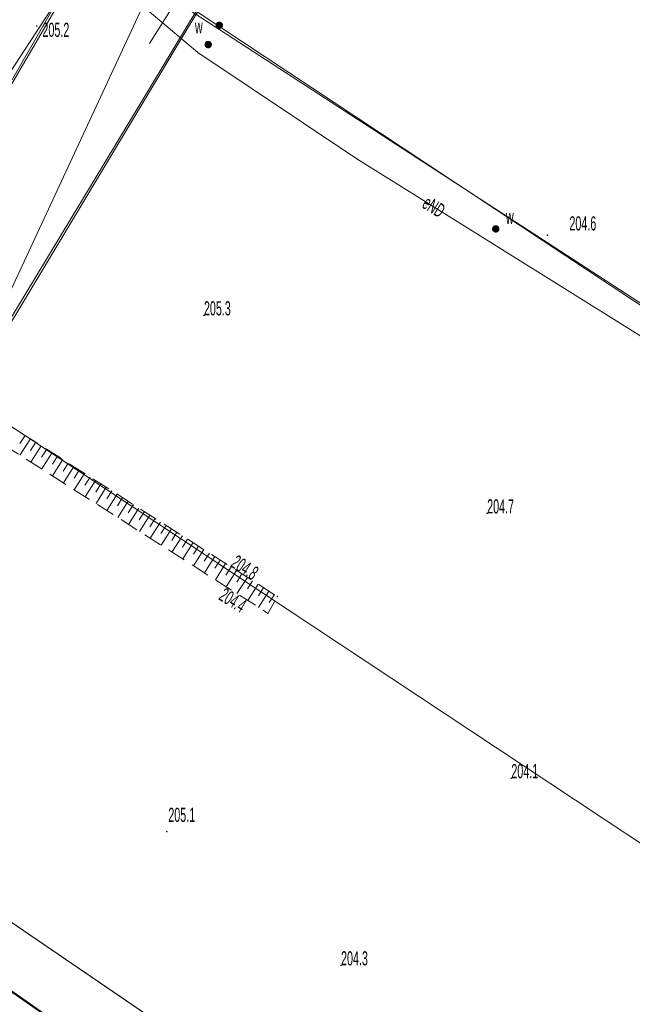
# Model space of a CAD drawing. Header units: metres. Extents: x 7575234 to 29552328, y 2827892 to 11288514.
# Tile 21 of 50: x 7578854 to 7578886, y 5633557 to 5633610. Entities that reach past the tile are written whole.
import ezdxf
from ezdxf.enums import TextEntityAlignment as Align

# ---------------------------------------------------------------- set-up
doc = ezdxf.new("R2010")
doc.units = ezdxf.units.M
for name, pattern in [('1.0_0.5', [1.5, 1, -0.5]), ('219-500', [0]), ('egkk-500', [0]), ('egug-500', [0]), ('pe04-500', [0])]:
    doc.linetypes.add(name, pattern=pattern)
for name, color, linetype in [('217-kontur klasyfikacyjny', 7, 'Continuous'), ('218-kontur użytku gruntowego', 7, 'Continuous'), ('219-działka ewidencyjna', 7, 'Continuous'), ('312-budynek ewidencyjny', 7, 'Continuous'), ('pikieta naturalna', 7, 'Continuous'), ('pikieta naturalna-Atr2', 7, 'Continuous'), ('przewód elektroenergetyczny (linia)', 7, 'Continuous'), ('przewód elektroenergetyczny (linia)-Atr1', 7, 'Continuous'), ('przewód elektroenergetyczny niskiego napięcia (linia)', 7, 'Continuous'), ('przewód gazowy', 7, 'Continuous'), ('przewód telekomunikacyjny (linia) - podziemny', 7, 'Continuous'), ('przewód wodociągowy (linia)', 7, 'Continuous'), ('punkt wysokościowy naturalny', 7, 'Continuous'), ('punkt wysokościowy naturalny-Atr2', 7, 'Continuous'), ('rów przydrożny (powierzchnia)', 7, 'Continuous'), ('skarpa nieumocniona', 7, 'Continuous'), ('zasuwa - siec wodociągowa (punkt)', 7, 'Continuous'), ('zasuwa - siec wodociągowa (punkt)-Atr17', 7, 'Continuous')]:
    doc.layers.add(name, color=color, linetype=linetype)
doc.styles.get("Standard").update_dxf_attribs({"font": 'ARIALN.TTF'})

# ---------------------------------------------------------------- blocks, each defined once
blk = doc.blocks.new('US25')
at = {"linetype": 'Continuous', "lineweight": 0}
h = blk.add_hatch(color=0, dxfattribs=at)
edge = h.paths.add_edge_path()
edge.add_arc((0, 0), 0.2, 0, 360)
blk = doc.blocks.new('PW01')
at = {"linetype": 'Continuous', "lineweight": 13}
h = blk.add_hatch(color=0, dxfattribs=at)
edge = h.paths.add_edge_path()
edge.add_arc((0, 0), 0.045, 0, 360)

msp = doc.modelspace()

# ---------------------------------------------------------------- linework, layer by layer
at = {"layer": '217-kontur klasyfikacyjny', "color": 92, "linetype": 'egkk-500', "lineweight": 18, "flags": 128}
for points in [[(7578857.46, 5633613.52), (7578845.59, 5633592.93)], [(7578834.68, 5633574.09), (7578885.38, 5633539.51)]]:
    msp.add_lwpolyline(points, dxfattribs=at)
at = {"layer": '218-kontur użytku gruntowego', "color": 3, "linetype": 'egug-500', "lineweight": 18, "flags": 128}
for points in [[(7578857.46, 5633613.52), (7578845.59, 5633592.93)], [(7578885.38, 5633539.51), (7578834.68, 5633574.09)]]:
    msp.add_lwpolyline(points, dxfattribs=at)
at = {"layer": '219-działka ewidencyjna', "color": 3, "linetype": '219-500', "lineweight": 18, "flags": 128}
for points in [[(7578857.46, 5633613.52), (7578845.59, 5633592.93)], [(7578857.46, 5633613.52), (7578946.49, 5633555.72)], [(7578845.59, 5633592.93), (7578887.62, 5633565.12)], [(7578834.68, 5633574.09), (7578906.55, 5633525.07)]]:
    msp.add_lwpolyline(points, dxfattribs=at)
at = {"layer": '312-budynek ewidencyjny', "color": 7, "linetype": 'Continuous', "lineweight": 50, "flags": 128}
msp.add_lwpolyline([(7578844.23, 5633564.04), (7578863.22, 5633550.79)], dxfattribs=at)
at = {"layer": 'przewód elektroenergetyczny (linia)', "color": 1, "linetype": 'Continuous', "lineweight": 18, "flags": 128}
msp.add_lwpolyline([(7578863.36, 5633623.34), (7578863.14, 5633622.97), (7578864.68, 5633621.85), (7578859.69, 5633613.21), (7578858.21, 5633611.86), (7578859.17, 5633611.22), (7578863.24, 5633607.79), (7578871.73, 5633602.12), (7578890.11, 5633590.66)], dxfattribs=at)
at = {"layer": 'przewód elektroenergetyczny niskiego napięcia (linia)', "color": 1, "linetype": 'pe04-500', "lineweight": 18, "flags": 128}
msp.add_lwpolyline([(7578863.14, 5633622.97), (7578836.48, 5633577.36)], dxfattribs=at)
at = {"layer": 'przewód gazowy', "color": 52, "linetype": 'Continuous', "lineweight": 18, "flags": 128}
msp.add_lwpolyline([(7578787.38, 5633494.88), (7578788.52, 5633497.71), (7578800, 5633512.55), (7578802.01, 5633515.16), (7578811.1, 5633529.61), (7578824.27, 5633552.95), (7578828.52, 5633560.81), (7578830.36, 5633562.73), (7578836.7, 5633573.19), (7578837.17, 5633573.85), (7578837.41, 5633574.16), (7578850.81, 5633589.9), (7578865.03, 5633620.46), (7578888.02, 5633656.81), (7578895.34, 5633669.34), (7578902.21, 5633681.93), (7578907.83, 5633691.43), (7578916.17, 5633703.58), (7578923.96, 5633714.6), (7578935.28, 5633729.23), (7578951.7, 5633746.77), (7578957.02, 5633750)], dxfattribs=at)
at = {"layer": 'przewód telekomunikacyjny (linia) - podziemny', "color": 30, "linetype": 'Continuous', "lineweight": 18, "flags": 128}
for points in [[(7578818.21, 5633513.06), (7578806.48, 5633519.84), (7578817.11, 5633536.78), (7578828.91, 5633552.88), (7578862.59, 5633608.93), (7578867.25, 5633616.57), (7578870.27, 5633623.87), (7578874.28, 5633629.86), (7578880.97, 5633641.01), (7578887.24, 5633654.57), (7578898.68, 5633672.08), (7578910.07, 5633692.08), (7578921.75, 5633706.82), (7578935.39, 5633724.06), (7578946.41, 5633736.05), (7578958.82, 5633746.6), (7578964.06, 5633750)], [(7578914.68, 5633670.21), (7578913.84, 5633669.35), (7578900.83, 5633676.41), (7578887.85, 5633655.16), (7578870.12, 5633623.34), (7578865.65, 5633616.22), (7578860.65, 5633608.27)]]:
    msp.add_lwpolyline(points, dxfattribs=at)
at = {"layer": 'przewód wodociągowy (linia)', "color": 5, "linetype": 'Continuous', "lineweight": 18, "flags": 128}
for points in [[(7578819.25, 5633537), (7578819.33, 5633537.59), (7578827.92, 5633551.7), (7578863.15, 5633610), (7578869.97, 5633619.27), (7578870.54, 5633618.94)], [(7579077.09, 5633496.29), (7579072.79, 5633502.74), (7579065.26, 5633522.5), (7579057.43, 5633535.28), (7579050.46, 5633546.19), (7579042.16, 5633555.08), (7578998.97, 5633523.74), (7578944.53, 5633561.42), (7578925.97, 5633568.45), (7578863.15, 5633610)]]:
    msp.add_lwpolyline(points, dxfattribs=at)
at = {"layer": 'rów przydrożny (powierzchnia)', "color": 7, "linetype": 'Continuous', "lineweight": 18, "flags": 128}
msp.add_lwpolyline([(7578866.76, 5633626.56), (7578858.87, 5633615.41), (7578850.02, 5633601.86), (7578847.45, 5633603.29), (7578869.61, 5633633.65), (7578878.13, 5633647.2), (7578881.54, 5633652.97), (7578883.98, 5633658.58), (7578884.38, 5633660.32), (7578885.62, 5633660.23), (7578884.6, 5633658.48), (7578882.99, 5633653.62), (7578882.13, 5633651.76), (7578870.85, 5633633.36)], close=True, dxfattribs=at)
at = {"layer": 'skarpa nieumocniona', "color": 7, "linetype": '1.0_0.5', "lineweight": 18, "flags": 128}
msp.add_lwpolyline([(7578841.54, 5633594.09), (7578842.07, 5633594.98), (7578867.48, 5633578.78), (7578866.98, 5633577.88)], close=True, dxfattribs=at)
at = {"layer": 'skarpa nieumocniona', "color": 7, "linetype": 'Continuous', "lineweight": 18, "flags": 128}
for points in [[(7578854.01, 5633587.37), (7578853.73, 5633586.94)], [(7578854.3, 5633587.19), (7578853.74, 5633586.32)], [(7578854.59, 5633587), (7578854.31, 5633586.57)], [(7578854.88, 5633586.82), (7578854.32, 5633585.95)], [(7578855.17, 5633586.63), (7578854.89, 5633586.2)], [(7578855.46, 5633586.45), (7578854.9, 5633585.58)], [(7578855.74, 5633586.26), (7578855.47, 5633585.83)], [(7578856.03, 5633586.08), (7578855.48, 5633585.21)], [(7578856.32, 5633585.89), (7578856.05, 5633585.46)], [(7578856.61, 5633585.71), (7578856.06, 5633584.84)], [(7578856.9, 5633585.52), (7578856.63, 5633585.09)], [(7578857.19, 5633585.34), (7578856.64, 5633584.47)], [(7578857.48, 5633585.15), (7578857.21, 5633584.72)], [(7578857.77, 5633584.97), (7578857.22, 5633584.1)], [(7578858.06, 5633584.78), (7578857.79, 5633584.35)], [(7578858.35, 5633584.6), (7578857.8, 5633583.73)], [(7578858.64, 5633584.41), (7578858.37, 5633583.98)], [(7578858.93, 5633584.23), (7578858.38, 5633583.36)], [(7578859.22, 5633584.05), (7578858.94, 5633583.61)], [(7578859.51, 5633583.86), (7578858.96, 5633582.99)], [(7578859.8, 5633583.68), (7578859.52, 5633583.24)], [(7578860.09, 5633583.49), (7578859.54, 5633582.62)], [(7578860.38, 5633583.31), (7578860.1, 5633582.87)], [(7578860.67, 5633583.12), (7578860.12, 5633582.25)], [(7578860.96, 5633582.94), (7578860.68, 5633582.5)], [(7578861.25, 5633582.75), (7578860.69, 5633581.88)], [(7578861.54, 5633582.57), (7578861.26, 5633582.13)], [(7578861.83, 5633582.38), (7578861.27, 5633581.52)], [(7578862.12, 5633582.2), (7578861.84, 5633581.77)], [(7578862.41, 5633582.02), (7578861.85, 5633581.15)], [(7578862.69, 5633581.83), (7578862.42, 5633581.4)], [(7578862.98, 5633581.65), (7578862.43, 5633580.78)], [(7578863.27, 5633581.46), (7578863, 5633581.03)], [(7578863.56, 5633581.28), (7578863.01, 5633580.41)], [(7578863.85, 5633581.09), (7578863.58, 5633580.66)], [(7578864.14, 5633580.91), (7578863.59, 5633580.04)], [(7578864.43, 5633580.72), (7578864.15, 5633580.29)], [(7578864.72, 5633580.54), (7578864.17, 5633579.67)], [(7578865.01, 5633580.36), (7578864.73, 5633579.92)], [(7578865.3, 5633580.17), (7578864.74, 5633579.3)], [(7578865.59, 5633579.99), (7578865.31, 5633579.55)], [(7578865.88, 5633579.8), (7578865.32, 5633578.94)], [(7578866.16, 5633579.62), (7578865.89, 5633579.19)], [(7578866.45, 5633579.43), (7578865.9, 5633578.57)], [(7578866.74, 5633579.25), (7578866.47, 5633578.82)], [(7578867.03, 5633579.07), (7578866.48, 5633578.2)], [(7578867.32, 5633578.88), (7578867.04, 5633578.45)]]:
    msp.add_lwpolyline(points, dxfattribs=at)

# ---------------------------------------------------------------- block references
at = {"layer": 'pikieta naturalna', "color": 7, "linetype": 'Continuous', "lineweight": 13}
for p in [(7578863.56, 5633593.77), (7578878.68, 5633583.21), (7578879.97, 5633569.09), (7578870.88, 5633559.11)]:
    msp.add_blockref('PW01', p, dxfattribs=at)
at = {"layer": 'punkt wysokościowy naturalny', "color": 7, "linetype": 'Continuous', "lineweight": 13}
for p in [(7578854.64, 5633609.2), (7578881.9, 5633598.04), (7578867.48, 5633578.78), (7578866.98, 5633577.88), (7578861.58, 5633566.24)]:
    msp.add_blockref('PW01', p, dxfattribs=at)
at = {"layer": 'zasuwa - siec wodociągowa (punkt)', "color": 7, "linetype": 'Continuous', "lineweight": 13}
for p, rotation in [((7578864.38, 5633609.24), 60.33499999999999), ((7578863.79, 5633608.21), 60.33499999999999), ((7578879.14, 5633598.38), 147.377)]:
    msp.add_blockref('US25', p, dxfattribs=dict(at, rotation=rotation))

# ---------------------------------------------------------------- texts
at = {"layer": 'pikieta naturalna-Atr2', "color": 7, "width": 0.667}
for s, p in [('205.3', (7578863.56, 5633593.77)), ('204.7', (7578878.68, 5633583.21)), ('204.1', (7578879.97, 5633569.09)), ('204.3', (7578870.88, 5633559.11))]:
    msp.add_text(s, height=0.75, dxfattribs=at).set_placement(p)
at = {"layer": 'przewód elektroenergetyczny (linia)-Atr1', "color": 1, "width": 0.667}
msp.add_text('eND', height=0.75, rotation=328.056, dxfattribs=at).set_placement((7578875.35, 5633599.87), align=Align.MIDDLE_LEFT)
at = {"layer": 'punkt wysokościowy naturalny-Atr2', "color": 7, "width": 0.667}
for s, p in [('205.2', (7578854.94, 5633608.62)), ('204.6', (7578883.07, 5633598.3)), ('205.1', (7578861.66, 5633566.76))]:
    msp.add_text(s, height=0.75, dxfattribs=at).set_placement(p)
msp.add_text('204.8', height=0.75, rotation=327.48, dxfattribs=at).set_placement((7578864.94, 5633580.4))
msp.add_text('204.4', height=0.75, rotation=328.519, dxfattribs=at).set_placement((7578864.69, 5633579.28), align=Align.TOP_LEFT)
at = {"layer": 'zasuwa - siec wodociągowa (punkt)-Atr17', "color": 7, "width": 0.667}
for p in [(7578863.08, 5633608.81), (7578879.68, 5633598.65)]:
    msp.add_text('w', height=0.75, dxfattribs=at).set_placement(p)

doc.saveas('drawing.dxf')
